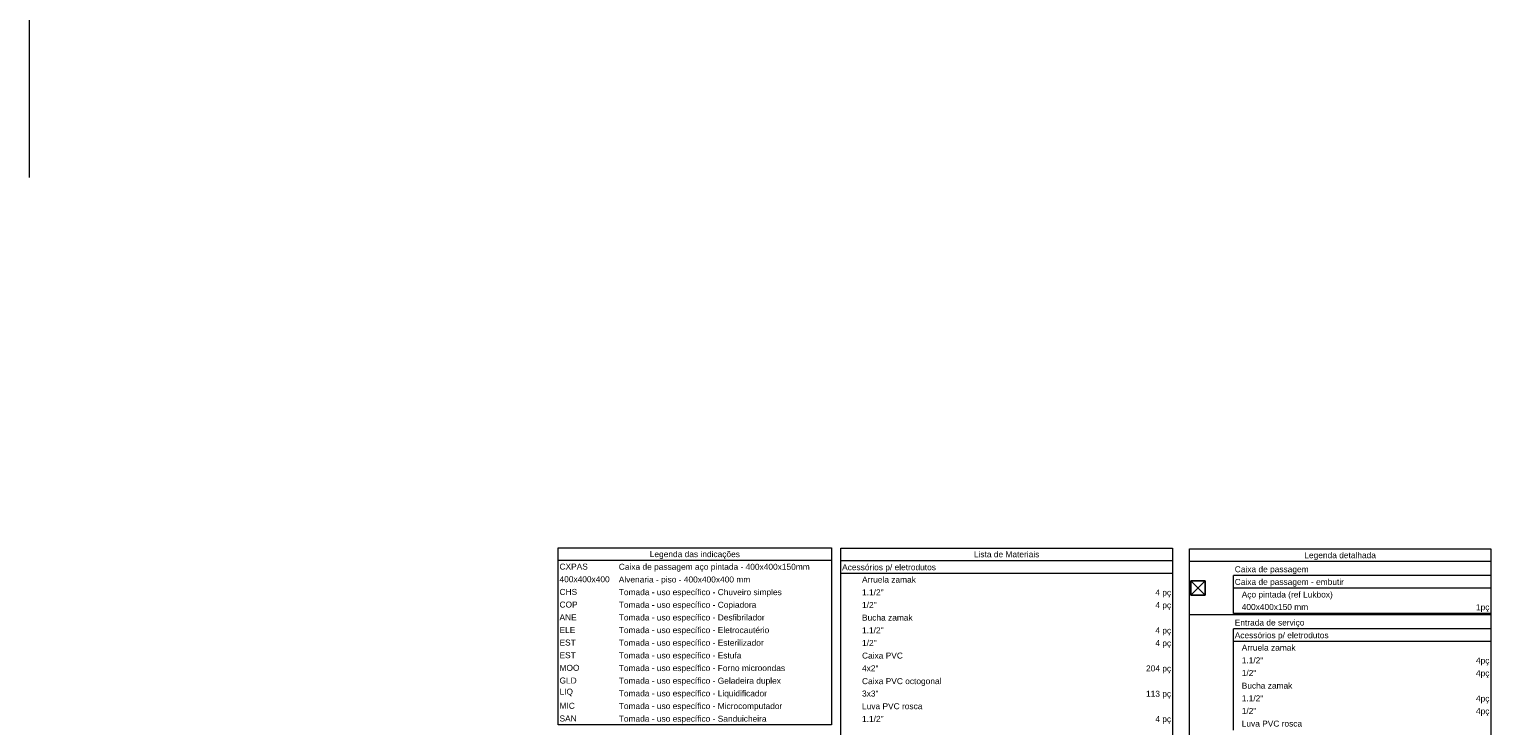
# Model space of a CAD drawing. Header units: feet. Extents: x -18 to 1038, y -110 to 48.
# Tile 14 of 199: x -4 to 23, y -29 to -16. Entities that reach past the tile are written whole.
import ezdxf

# ---------------------------------------------------------------- set-up
doc = ezdxf.new("R2010")
doc.units = ezdxf.units.FT
doc.header["$MEASUREMENT"] = 0
doc.layers.add('0.1', color=1, linetype='Continuous', lineweight=9)
doc.layers.add('DI-Tabelas', color=7, linetype='Continuous', lineweight=5)
doc.layers.add('P-SIMBOL', color=5, linetype='Continuous')
doc.styles.add('Arial', font='arial.ttf')

msp = doc.modelspace()

# ---------------------------------------------------------------- linework, layer by layer
at = {"layer": '0.1', "color": 251}
msp.add_line((-3.8872, -8.8294), (-3.8872, -19.0987), dxfattribs=at)
at = {"layer": 'DI-Tabelas'}
for p, q in [((5.837, -26.134), (5.837, -25.9014)), ((5.837, -25.9014), (10.8633, -25.9014)), ((10.8633, -25.9014), (10.8633, -26.134)), ((11.0325, -26.141), (11.0325, -25.9084)), ((11.0325, -25.9084), (17.1315, -25.9084)), ((17.1315, -25.9084), (17.1315, -26.141)), ((17.4433, -26.1531), (17.4433, -25.9205)), ((17.4433, -25.9205), (22.9834, -25.9205)), ((22.9834, -25.9205), (22.9834, -26.1531)), ((10.8633, -26.134), (5.837, -26.134)), ((5.837, -26.3666), (5.837, -26.134)), ((10.8633, -26.134), (10.8633, -26.3666)), ((17.1315, -26.141), (11.0325, -26.141)), ((11.0325, -26.3736), (11.0325, -26.141)), ((17.1315, -26.141), (17.1315, -26.3736)), ((22.9834, -26.1531), (17.4433, -26.1531)), ((17.4433, -27.1335), (17.4433, -26.1531)), ((22.9834, -26.1531), (22.9834, -27.1335)), ((5.837, -26.5992), (5.837, -26.3666)), ((5.837, -26.8318), (5.837, -26.5992)), ((10.8633, -26.3666), (10.8633, -26.5992)), ((10.8633, -26.5992), (10.8633, -26.8318)), ((17.1315, -26.3736), (11.0325, -26.3736)), ((11.0325, -26.6062), (11.0325, -26.3736)), ((17.1315, -26.3736), (17.1315, -26.6062)), ((22.9834, -26.4107), (18.2518, -26.4107)), ((18.2518, -26.6433), (18.2518, -26.4107)), ((22.9834, -26.4107), (22.9834, -26.6433)), ((5.837, -27.0644), (5.837, -26.8318)), ((10.8633, -26.8318), (10.8633, -27.0644)), ((11.0325, -26.8388), (11.0325, -26.6062)), ((11.0325, -27.0714), (11.0325, -26.8388)), ((17.1315, -26.6062), (17.1315, -26.8388)), ((17.1315, -26.8388), (17.1315, -27.0714)), ((22.9834, -26.6433), (18.2518, -26.6433)), ((18.2518, -26.8759), (18.2518, -26.6433)), ((22.9834, -26.6433), (22.9834, -26.8759)), ((5.837, -27.297), (5.837, -27.0644)), ((10.8633, -27.0644), (10.8633, -27.297)), ((11.0325, -27.304), (11.0325, -27.0714)), ((17.1315, -27.0714), (17.1315, -27.304)), ((18.2268, -27.1335), (17.4433, -27.1335)), ((17.4433, -39.9765), (17.4433, -27.1335)), ((22.9834, -27.1335), (18.2268, -27.1335)), ((18.2518, -27.1085), (18.2518, -26.8759)), ((22.4479, -27.1085), (18.2518, -27.1085)), ((22.9834, -27.1085), (22.4479, -27.1085)), ((22.9834, -26.8759), (22.9834, -27.1085)), ((22.9834, -27.1335), (22.9834, -39.9765)), ((5.837, -27.5296), (5.837, -27.297)), ((10.8633, -27.297), (10.8633, -27.5296)), ((11.0325, -27.5366), (11.0325, -27.304)), ((17.1315, -27.304), (17.1315, -27.5366)), ((22.9834, -27.3911), (18.2518, -27.3911)), ((18.2518, -27.6237), (18.2518, -27.3911)), ((22.9834, -27.3911), (22.9834, -27.6237)), ((5.837, -27.7622), (5.837, -27.5296)), ((10.8633, -27.5296), (10.8633, -27.7622)), ((11.0325, -27.7692), (11.0325, -27.5366)), ((17.1315, -27.5366), (17.1315, -27.7692)), ((22.9834, -27.6237), (18.2518, -27.6237)), ((18.2518, -27.8563), (18.2518, -27.6237)), ((22.9834, -27.6237), (22.9834, -27.8563)), ((5.837, -27.9948), (5.837, -27.7622)), ((10.8633, -27.7622), (10.8633, -27.9948)), ((11.0325, -28.0018), (11.0325, -27.7692)), ((17.1315, -27.7692), (17.1315, -28.0018)), ((18.2518, -28.0889), (18.2518, -27.8563)), ((22.9834, -27.8563), (22.9834, -28.0889)), ((5.837, -28.2274), (5.837, -27.9948)), ((10.8633, -27.9948), (10.8633, -28.2274)), ((11.0325, -28.2344), (11.0325, -28.0018)), ((17.1315, -28.0018), (17.1315, -28.2344)), ((18.2518, -28.3215), (18.2518, -28.0889)), ((22.9834, -28.0889), (22.9834, -28.3215)), ((5.837, -28.46), (5.837, -28.2274)), ((5.837, -28.6926), (5.837, -28.46)), ((10.8633, -28.2274), (10.8633, -28.46)), ((10.8633, -28.46), (10.8633, -28.6926)), ((11.0325, -28.467), (11.0325, -28.2344)), ((11.0325, -28.6996), (11.0325, -28.467)), ((17.1315, -28.2344), (17.1315, -28.467)), ((17.1315, -28.467), (17.1315, -28.6996)), ((18.2518, -28.5541), (18.2518, -28.3215)), ((22.9834, -28.3215), (22.9834, -28.5541)), ((5.837, -28.9252), (5.837, -28.6926)), ((10.8633, -28.6926), (10.8633, -28.9252)), ((11.0325, -28.9322), (11.0325, -28.6996)), ((17.1315, -28.6996), (17.1315, -28.9322)), ((18.2518, -28.7867), (18.2518, -28.5541)), ((22.9834, -28.5541), (22.9834, -28.7867)), ((5.837, -29.1578), (5.837, -28.9252)), ((10.8633, -28.9252), (10.8633, -29.1578)), ((11.0325, -29.1648), (11.0325, -28.9322)), ((17.1315, -28.9322), (17.1315, -29.1648)), ((18.2518, -29.0193), (18.2518, -28.7867)), ((18.2518, -29.2519), (18.2518, -29.0193)), ((22.9834, -28.7867), (22.9834, -29.0193)), ((22.9834, -29.0193), (22.9834, -29.2519)), ((6.9269, -29.1578), (5.837, -29.1578)), ((10.8633, -29.1578), (6.9269, -29.1578)), ((11.0325, -29.3974), (11.0325, -29.1648)), ((17.1315, -29.1648), (17.1315, -29.3974))]:
    msp.add_line(p, q, dxfattribs=at)
at = {"layer": 'P-SIMBOL', "color": 7}
for p, q in [((17.4683, -26.5108), (17.7333, -26.5108)), ((17.4683, -26.5108), (17.4683, -26.7758)), ((17.4683, -26.5108), (17.7333, -26.7758)), ((17.7333, -26.5108), (17.4683, -26.7758)), ((17.7333, -26.5108), (17.7333, -26.7758)), ((17.4683, -26.7758), (17.7333, -26.7758))]:
    msp.add_line(p, q, dxfattribs=at)

# ---------------------------------------------------------------- texts
at = {"layer": 'DI-Tabelas', "char_height": 0.11, "line_spacing_factor": 0.6, "style": 'Arial'}
for s, insert, width, attachment_point in [('Legenda das indicações', (8.3502, -26.109), 3.314421, 8), ('Lista de Materiais', (14.082, -26.0797), 2.408095, 8), ('Legenda detalhada', (20.2134, -26.1281), 2.631113, 8), ('CXPAS', (5.862, -26.3053), 1.042317, 7), ('Caixa de passagem aço pintada - 400x400x150mm', (6.9519, -26.3416), 7.020716, 7), ('Acessórios p/ eletrodutos', (11.0575, -26.3486), 3.450412, 7), ('Caixa de passagem', (18.2768, -26.3857), 2.716128, 7), ('400x400x400', (5.862, -26.5379), 1.845351, 7), ('Alvenaria - piso - 400x400x400 mm', (6.9519, -26.5742), 4.833628, 7), ('Arruela zamak', (11.4239, -26.5449), 1.981174, 7), ('Caixa de passagem - embutir', (18.2768, -26.6183), 4.013659, 7), ('CHS', (5.862, -26.7705), 0.649101, 7), ('COP', (5.862, -27.0031), 0.666204, 7), ('Tomada - uso específico - Chuveiro simples', (6.9519, -26.8068), 5.994832, 7), ('1.1/2"', (11.4239, -26.7775), 0.79247, 7), ('1/2"', (11.4239, -27.0101), 0.53625, 7), ('4 pç', (17.1065, -26.8138), 0.580854, 9), ('   Aço pintada (ref Lukbox)', (18.2768, -26.8509), 3.603841, 7), ('ANE', (5.862, -27.2357), 0.632165, 7), ('Tomada - uso específico - Copiadora', (6.9519, -27.0394), 5.05564, 7), ('Tomada - uso específico - Desfibrilador', (6.9519, -27.272), 5.362668, 7), ('Bucha zamak', (11.4239, -27.2427), 1.862119, 7), ('4 pç', (17.1065, -27.0464), 0.580854, 9), ('   400x400x150 mm', (18.2768, -27.0472), 2.698857, 7), ('1pç', (22.9584, -27.0835), 0.495503, 9), ('ELE', (5.862, -27.4683), 0.581021, 7), ('Tomada - uso específico - Eletrocautério', (6.9519, -27.5046), 5.533704, 7), ('1.1/2"', (11.4239, -27.4753), 0.79247, 7), ('4 pç', (17.1065, -27.5116), 0.580854, 9), ('Entrada de serviço', (18.2768, -27.3661), 2.562195, 7), ('EST', (5.862, -27.7009), 0.597957, 7), ('Tomada - uso específico - Esterilizador', (6.9519, -27.7372), 5.328628, 7), ('1/2"', (11.4239, -27.7079), 0.53625, 7), ('4 pç', (17.1065, -27.7442), 0.580854, 9), ('Acessórios p/ eletrodutos', (18.2768, -27.5987), 3.450412, 7), ('   Arruela zamak', (18.2768, -27.795), 2.237226, 7), ('EST', (5.862, -27.9335), 0.597957, 7), ('Tomada - uso específico - Estufa', (6.9519, -27.9698), 4.509162, 7), ('Caixa PVC', (11.4239, -27.9405), 1.503277, 7), ('   1.1/2"', (18.2768, -28.0276), 1.048521, 7), ('4pç', (22.9584, -28.0639), 0.495503, 9), ('MOO', (5.862, -28.1661), 0.734284, 7), ('Tomada - uso específico - Forno microondas', (6.9519, -28.2024), 6.11439, 7), ('4x2"', (11.4239, -28.1731), 0.604665, 7), ('204 pç', (17.1065, -28.2094), 0.922591, 9), ('   1/2"', (18.2768, -28.2602), 0.792302, 7), ('4pç', (22.9584, -28.2965), 0.495503, 9), ('GLD', (5.862, -28.3987), 0.631997, 7), ('Tomada - uso específico - Geladeira duplex', (6.9519, -28.435), 5.96096, 7), ('Caixa PVC octogonal', (11.4239, -28.442), 2.921204, 7), ('   Bucha zamak', (18.2768, -28.4928), 2.118171, 7), ('LIQ', (5.862, -28.6313), 0.495335, 7), ('MIC', (5.862, -28.8639), 0.563415, 7), ('Tomada - uso específico - Liquidificador', (6.9519, -28.6676), 5.448354, 7), ('Tomada - uso específico - Microcomputador', (6.9519, -28.9002), 6.011768, 7), ('3x3"', (11.4239, -28.6383), 0.604665, 7), ('Luva PVC rosca', (11.4239, -28.8709), 2.220793, 7), ('113 pç', (17.1065, -28.6746), 0.922591, 9), ('   1.1/2"', (18.2768, -28.7254), 1.048521, 7), ('4pç', (22.9584, -28.7617), 0.495503, 9), ('SAN', (5.862, -29.0965), 0.632165, 7), ('Tomada - uso específico - Sanduicheira', (6.9519, -29.1328), 5.431585, 7), ('1.1/2"', (11.4239, -29.1035), 0.79247, 7), ('4 pç', (17.1065, -29.1398), 0.580854, 9), ('   1/2"', (18.2768, -28.958), 0.792302, 7), ('4pç', (22.9584, -28.9943), 0.495503, 9), ('   Luva PVC rosca', (18.2768, -29.1906), 2.476845, 7)]:
    msp.add_mtext(s, dxfattribs=dict(at, insert=insert, width=width, attachment_point=attachment_point))

doc.saveas('drawing.dxf')
